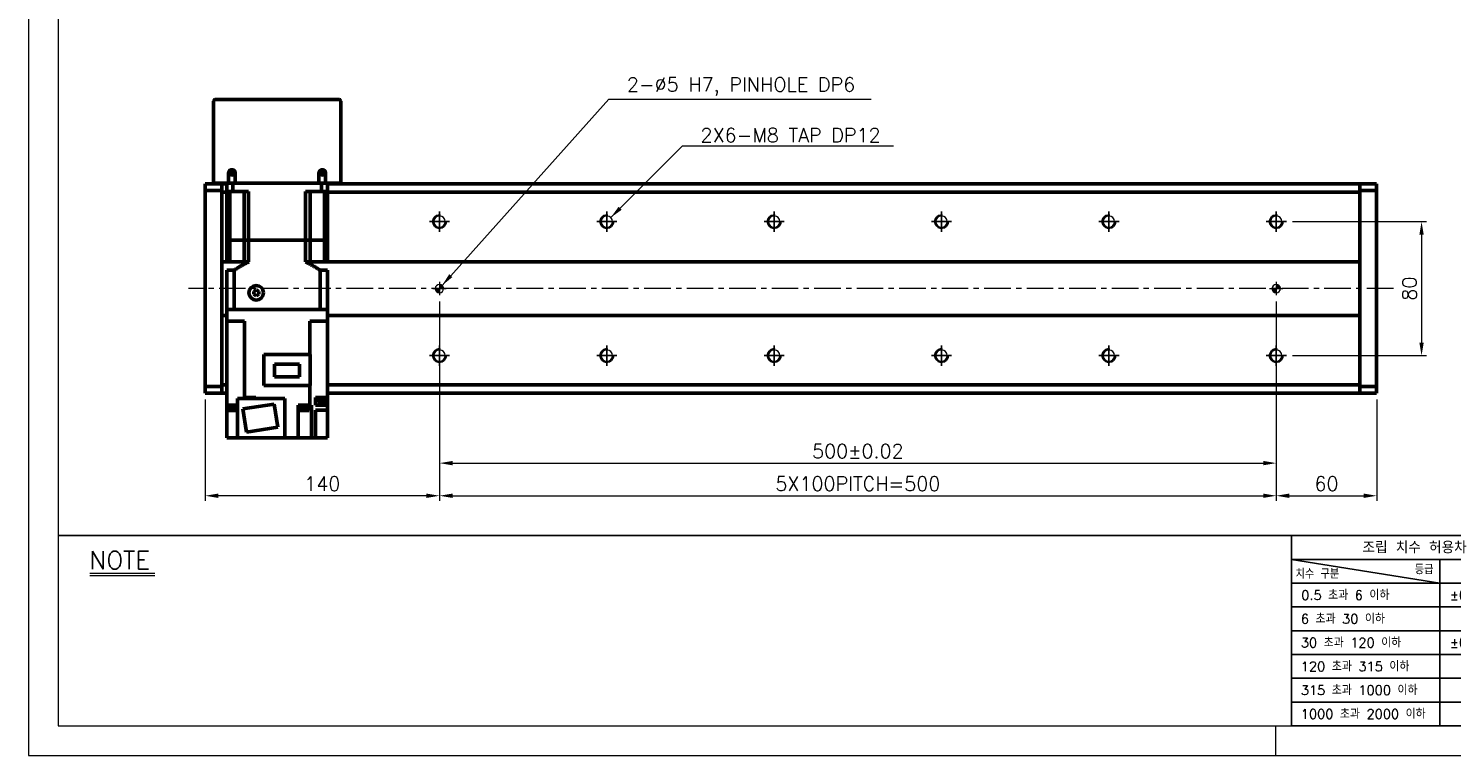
# Model space of a CAD drawing. Header units: millimetres. Extents: x 46891 to 50037, y 6223 to 9583.
# Tile 1 of 5: x 48547 to 49397, y 8529 to 8963. Entities that reach past the tile are written whole.
import ezdxf

# ---------------------------------------------------------------- set-up
doc = ezdxf.new("R2010")
doc.units = ezdxf.units.MM
doc.header["$LTSCALE"] = 0.5
doc.linetypes.add('CENTER', pattern=[50.8, 31.75, -6.35, 6.35, -6.35])
doc.layers.get('0').update_dxf_attribs({"lineweight": 20})
for name, color, linetype, lineweight in [('1', 1, 'CENTER', 13), ('4', 4, 'Continuous', 13), ('외형선(ISO)', 7, 'Continuous', 50)]:
    doc.layers.add(name, color=color, linetype=linetype, lineweight=lineweight)
for name, color, linetype in [('3', 3, 'Continuous'), ('C', 1, 'CENTER'), ('DIM', 4, 'Continuous')]:
    doc.layers.add(name, color=color, linetype=linetype)
doc.styles.add('DSR TEXT', font='romans.shx', dxfattribs={"bigfont": 'whgtxt.shx'})
doc.styles.get("Standard").update_dxf_attribs({"font": 'romans.shx', "bigfont": 'whgtxt.shx'})
doc.dimstyles.new('DSR', dxfattribs={"dimscale": 2, "dimtxt": 3, "dimasz": 3, "dimexe": 0.5, "dimexo": 0.5, "dimgap": 0.5, "dimtad": 1, "dimdsep": 46, "dimtxsty": 'Standard', "dimcen": 2.5, "dimclrd": 4, "dimclre": 4, "dimclrt": 2, "dimadec": 0, "dimazin": 2, "dimtfac": 1, "dimtmove": 0, "dimatfit": 3, "dimfxl": 0, "dimlwd": -1, "dimlwe": -1, "dimarcsym": 0})

# ---------------------------------------------------------------- blocks, each defined once
blk = doc.blocks.new('A$C13F00394')
for p, q in [((-202.34, 25.67), (-191.42, 25.67)), ((-202.34, 25.3), (-191.42, 25.3))]:
    blk.add_line(p, q)
at = {"layer": '3'}
for p, q in [((0, 32), (-207.68, 32)), ((0, 32), (202.32, 32)), ((0, 32), (0, 0)), ((0, 28), (25, 24)), ((43.43, 28), (0, 28)), ((25, 28), (25, 0)), ((43.43, 24), (0, 24)), ((43.43, 20), (0, 20)), ((43.43, 16), (0, 16)), ((0, 12), (129.32, 12)), ((43.43, 8), (0, 8)), ((43.43, 4), (0, 4)), ((0, 0), (202.32, 0))]:
    blk.add_line(p, q, dxfattribs=at)
at = {"color": 0, "style": 'DSR TEXT'}
for s, height, p in [('조립 치수 허용차', 2, (11.97, 29.02)), ('치수 구분', 1.5, (0.69, 24.78)), ('등급', 1.5, (20.77, 25.52)), (' 0.5 초과 6 이하', 1.6, (0.56, 21.19)), (' 6 초과 30 이하', 1.6, (0.49, 17.19)), (' 30 초과 120 이하', 1.6, (0.49, 13.19)), (' 120 초과 315 이하', 1.6, (0.49, 9.19)), (' 315 초과 1000 이하', 1.6, (0.49, 5.19)), (' 1000 초과 2000 이하', 1.6, (0.49, 1.19))]:
    blk.add_text(s, height=height, dxfattribs=at).set_placement(p)
at = {"color": 0, "char_height": 1.6, "attachment_point": 5, "style": 'DSR TEXT'}
for s, insert in [('%%P0.05', (29.85, 22)), ('%%P0.15', (29.85, 14))]:
    blk.add_mtext(s, dxfattribs=dict(at, insert=insert))
at = {"layer": '4', "color": 0, "style": 'DSR TEXT'}
blk.add_text('NOTE', height=3, dxfattribs=at).set_placement((-202.39, 26.38))
blk = doc.blocks.new('A$C1C1952E1')
at = {"color": 1}
blk.add_lwpolyline([(0, 0), (420, 0), (420, 297), (0, 297)], close=True, dxfattribs=at)
at = {"color": 3}
blk.add_lwpolyline([(5, 5), (415, 5), (415, 292), (5, 292)], close=True, dxfattribs=at)
blk = doc.blocks.new('A$C33E56CC6')
h = blk.add_hatch()
h.set_pattern_fill('ANSI31', color=256, style=0)
h.set_pattern_definition([(45, (-7065.45672, -6508.5399), (-0.0883883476, 0.0883883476), [])])
h.paths.add_polyline_path([(4, 6.5, 0.414214), (1.5, 4), (4, 4)])
h.paths.add_polyline_path([(6.5, 4), (4, 4), (4, 1.5, 0.414214)])
blk.add_circle((4, 4), 2.5)
at = {"layer": '1'}
for p, q in [((0, 4), (8, 4)), ((4, 0), (4, 8))]:
    blk.add_line(p, q, dxfattribs=at)
blk = doc.blocks.new('tap8')
blk.add_circle((0, 0), 3.4)
at = {"layer": 'C', "color": 1, "linetype": 'CENTER'}
for p, q in [((-6.05, 0), (6.05, 0)), ((0, -6.05), (0, 6.05))]:
    blk.add_line(p, q, dxfattribs=at)
at = {"layer": 'DIM', "color": 3}
blk.add_arc((0, 0), 4, 263.84551, 189.43144, dxfattribs=at)
blk = doc.blocks.new('*D120')
at = {"color": 1, "linetype": 'ByBlock'}
for p, q in [((48792.26, 8800.17), (48792.26, 8700.58)), ((49292.26, 8800.17), (49292.26, 8700.58)), ((48800.06, 8703.58), (49284.46, 8703.58))]:
    blk.add_line(p, q, dxfattribs=at)
at = {"color": 1}
for points in [[(48800.06, 8704.88), (48800.06, 8702.28), (48792.26, 8703.58)], [(49284.46, 8704.88), (49284.46, 8702.28), (49292.26, 8703.58)]]:
    blk.add_solid(points, dxfattribs=at)
at = {"layer": 'Defpoints', "color": 0}
for p in [(48792.26, 8803.77), (49292.26, 8803.77), (49292.26, 8703.58)]:
    blk.add_point(p, dxfattribs=at)
at = {"color": 3, "insert": (49042.26, 8710.78), "char_height": 8.4, "attachment_point": 5, "style": 'DSR TEXT'}
blk.add_mtext('500%%P0.02', dxfattribs=at)
blk = doc.blocks.new('*D122')
at = {"color": 1, "linetype": 'ByBlock'}
for p, q in [((49292.26, 8756.56), (49292.26, 8681.1)), ((49352.26, 8741.67), (49352.26, 8681.1)), ((49300.06, 8684.1), (49344.46, 8684.1))]:
    blk.add_line(p, q, dxfattribs=at)
at = {"color": 1}
for points in [[(49300.06, 8685.4), (49300.06, 8682.8), (49292.26, 8684.1)], [(49344.46, 8685.4), (49344.46, 8682.8), (49352.26, 8684.1)]]:
    blk.add_solid(points, dxfattribs=at)
at = {"layer": 'Defpoints', "color": 0}
for p in [(49292.26, 8760.16), (49352.26, 8745.27), (49352.26, 8684.1)]:
    blk.add_point(p, dxfattribs=at)
at = {"color": 3, "insert": (49322.26, 8691.3), "char_height": 8.4, "attachment_point": 5, "style": 'DSR TEXT'}
blk.add_mtext('60', dxfattribs=at)
blk = doc.blocks.new('*D124')
at = {"color": 1, "linetype": 'ByBlock'}
for p, q in [((48792.26, 8800.17), (48792.26, 8681.1)), ((48652.26, 8741.67), (48652.26, 8681.1)), ((48784.46, 8684.1), (48660.06, 8684.1))]:
    blk.add_line(p, q, dxfattribs=at)
at = {"color": 1}
for points in [[(48660.06, 8685.4), (48660.06, 8682.8), (48652.26, 8684.1)], [(48784.46, 8685.4), (48784.46, 8682.8), (48792.26, 8684.1)]]:
    blk.add_solid(points, dxfattribs=at)
at = {"layer": 'Defpoints', "color": 0}
for p in [(48792.26, 8803.77), (48652.26, 8745.27), (48652.26, 8684.1)]:
    blk.add_point(p, dxfattribs=at)
at = {"color": 3, "insert": (48722.26, 8691.3), "char_height": 8.4, "attachment_point": 5, "style": 'DSR TEXT'}
blk.add_mtext('140', dxfattribs=at)
blk = doc.blocks.new('*D125')
at = {"color": 1, "linetype": 'ByBlock'}
for p, q in [((48792.26, 8758.12), (48792.26, 8681.1)), ((49292.26, 8758.12), (49292.26, 8681.1)), ((48800.06, 8684.1), (49284.46, 8684.1))]:
    blk.add_line(p, q, dxfattribs=at)
at = {"color": 1}
for points in [[(48800.06, 8685.4), (48800.06, 8682.8), (48792.26, 8684.1)], [(49284.46, 8685.4), (49284.46, 8682.8), (49292.26, 8684.1)]]:
    blk.add_solid(points, dxfattribs=at)
at = {"layer": 'Defpoints', "color": 0}
for p in [(48792.26, 8761.72), (49292.26, 8761.72), (49292.26, 8684.1)]:
    blk.add_point(p, dxfattribs=at)
at = {"color": 3, "insert": (49042.26, 8691.3), "char_height": 8.4, "attachment_point": 5, "style": 'DSR TEXT'}
blk.add_mtext('5X100PITCH=500', dxfattribs=at)
blk = doc.blocks.new('*D126')
at = {"color": 1, "linetype": 'ByBlock'}
for p, q in [((49301.9, 8847.77), (49382.09, 8847.77)), ((49379.09, 8839.97), (49379.09, 8775.57)), ((49301.9, 8767.77), (49382.09, 8767.77))]:
    blk.add_line(p, q, dxfattribs=at)
at = {"color": 1}
for points in [[(49377.79, 8839.97), (49380.39, 8839.97), (49379.09, 8847.77)], [(49377.79, 8775.57), (49380.39, 8775.57), (49379.09, 8767.77)]]:
    blk.add_solid(points, dxfattribs=at)
at = {"layer": 'Defpoints', "color": 0}
for p in [(49298.3, 8847.77), (49298.3, 8767.77), (49379.09, 8767.77)]:
    blk.add_point(p, dxfattribs=at)
at = {"color": 3, "insert": (49371.89, 8807.77), "char_height": 8.4, "attachment_point": 5, "rotation": 90, "style": 'DSR TEXT'}
blk.add_mtext('80', dxfattribs=at)

msp = doc.modelspace()

# ---------------------------------------------------------------- linework, layer by layer
at = {"color": 1}
msp.add_line((49291.79097, 8546.73646), (49291.79097, 8528.99552), dxfattribs=at)
at = {"layer": '1'}
msp.add_line((49362.25573, 8807.77108), (48642.25573, 8807.77108), dxfattribs=at)
at = {"layer": '3'}
msp.add_line((49301.30912, 8546.73646), (50019.16967, 8546.73646), dxfattribs=at)
at = {"layer": '외형선(ISO)'}
for p, q in [((48658.25573, 8920.77108), (48732.25573, 8920.77108)), ((48657.25573, 8870.77108), (48657.25573, 8919.77108)), ((48733.25573, 8919.77108), (48733.25573, 8870.77108)), ((48652.25573, 8869.3924), (48652.25573, 8870.27108)), ((48662.25573, 8870.27108), (48652.25573, 8870.27108)), ((48652.25573, 8869.3924), (48652.25573, 8866.27108)), ((48657.25573, 8870.77108), (48658.25573, 8870.77108)), ((48658.25573, 8870.77108), (48666.25573, 8870.77108)), ((48662.25573, 8869.3924), (48662.25573, 8870.27108)), ((48665.25573, 8870.27108), (48662.25573, 8870.27108)), ((48662.25573, 8870.27108), (48662.25573, 8869.3924)), ((48662.25573, 8869.3924), (48662.25573, 8865.27108)), ((48662.25573, 8866.27108), (48662.25573, 8869.3924)), ((48665.25573, 8870.77108), (48665.25573, 8865.77108)), ((48666.25573, 8876.77108), (48666.25573, 8870.77108)), ((48666.25573, 8870.77108), (48670.25573, 8870.77108)), ((48668.79822, 8870.77108), (48668.79822, 8865.77108)), ((48670.25573, 8870.77108), (48670.25573, 8876.77108)), ((48670.25573, 8870.77108), (48720.25573, 8870.77108)), ((48720.25573, 8876.77108), (48720.25573, 8870.77108)), ((48720.25573, 8870.77108), (48724.25573, 8870.77108)), ((48721.71325, 8870.77108), (48721.71325, 8865.77108)), ((48724.25573, 8870.77108), (48724.25573, 8876.77108)), ((48724.25573, 8870.77108), (48732.25573, 8870.77108)), ((48725.25573, 8870.77108), (48725.25573, 8865.77108)), ((49342.25573, 8870.27108), (48725.25573, 8870.27108)), ((48732.25573, 8870.77108), (48733.25573, 8870.77108)), ((49342.25573, 8870.27108), (49342.25573, 8869.3924)), ((49342.25573, 8869.3924), (49342.25573, 8870.27108)), ((49342.25573, 8870.27108), (49352.25573, 8870.27108)), ((49342.25573, 8865.27108), (49342.25573, 8869.3924)), ((49342.25573, 8869.3924), (49342.25573, 8866.27108)), ((49352.25573, 8870.27108), (49352.25573, 8869.3924)), ((49352.25573, 8866.27108), (49352.25573, 8869.3924)), ((48652.25573, 8866.27108), (48652.25573, 8749.27108)), ((48662.25573, 8866.27108), (48652.25573, 8866.27108)), ((48662.25573, 8865.27108), (48662.25573, 8823.77108)), ((48665.25573, 8865.27108), (48662.25573, 8865.27108)), ((48668.79822, 8865.77108), (48665.25573, 8865.77108)), ((48665.25573, 8836.77108), (48665.25573, 8865.77108)), ((48666.96815, 8865.77108), (48666.96815, 8836.77108)), ((48668.79822, 8865.77108), (48678.21901, 8865.77108)), ((48675.50573, 8865.77108), (48675.50573, 8836.77108)), ((48678.21901, 8836.77108), (48678.21901, 8865.77108)), ((48712.29246, 8865.77108), (48721.71325, 8865.77108)), ((48712.29246, 8836.77108), (48712.29246, 8865.77108)), ((48715.00573, 8865.77108), (48715.00573, 8836.77108)), ((48725.25573, 8865.77108), (48721.71325, 8865.77108)), ((48723.54332, 8865.77108), (48723.54332, 8836.77108)), ((48725.25573, 8836.77108), (48725.25573, 8865.77108)), ((49342.25573, 8865.27108), (48725.25573, 8865.27108)), ((49342.25573, 8866.27108), (49352.25573, 8866.27108)), ((49342.25573, 8823.77108), (49342.25573, 8865.27108)), ((49352.25573, 8749.27108), (49352.25573, 8866.27108)), ((48665.25573, 8836.77108), (48666.96815, 8836.77108)), ((48666.96815, 8836.77108), (48665.25573, 8836.77108)), ((48665.25573, 8836.77108), (48665.25573, 8823.77108)), ((48666.96815, 8836.77108), (48670.50573, 8836.77108)), ((48666.96815, 8836.77108), (48670.50573, 8836.77108)), ((48666.96815, 8836.77108), (48666.96815, 8823.77108)), ((48670.50573, 8836.77108), (48675.50573, 8836.77108)), ((48670.50573, 8836.77108), (48675.50573, 8836.77108)), ((48675.50573, 8836.77108), (48678.21901, 8836.77108)), ((48678.21901, 8836.77108), (48675.50573, 8836.77108)), ((48675.50573, 8836.77108), (48675.50573, 8823.77108)), ((48678.21901, 8836.77108), (48712.29246, 8836.77108)), ((48678.21901, 8836.77108), (48712.29246, 8836.77108)), ((48678.21901, 8836.77108), (48678.21901, 8823.77108)), ((48712.29246, 8836.77108), (48715.00573, 8836.77108)), ((48715.00573, 8836.77108), (48712.29246, 8836.77108)), ((48712.29246, 8836.77108), (48712.29246, 8823.77108)), ((48715.00573, 8836.77108), (48720.00573, 8836.77108)), ((48715.00573, 8836.77108), (48720.00573, 8836.77108)), ((48715.00573, 8836.77108), (48715.00573, 8823.77108)), ((48720.00573, 8836.77108), (48723.54332, 8836.77108)), ((48720.00573, 8836.77108), (48723.54332, 8836.77108)), ((48723.54332, 8836.77108), (48725.25573, 8836.77108)), ((48725.25573, 8836.77108), (48723.54332, 8836.77108)), ((48723.54332, 8836.77108), (48723.54332, 8823.77108)), ((48725.25573, 8836.77108), (48725.25573, 8823.77108)), ((48662.25573, 8823.77108), (48662.25573, 8822.91753)), ((48662.25573, 8823.77108), (48665.25573, 8823.77108)), ((48662.25573, 8822.91753), (48662.25573, 8822.56398)), ((48662.25573, 8822.56398), (48662.25573, 8792.97819)), ((48662.25573, 8792.97819), (48662.25573, 8822.56398)), ((48666.96815, 8823.77108), (48665.25573, 8823.77108)), ((48669.5604, 8818.77108), (48665.25573, 8818.77108)), ((48665.25573, 8818.77108), (48665.25573, 8795.27108)), ((48666.96815, 8823.77108), (48675.50573, 8823.77108)), ((48669.5604, 8818.77108), (48669.5604, 8795.27108)), ((48678.21901, 8823.77108), (48675.50573, 8823.77108)), ((48715.00573, 8823.77108), (48712.29246, 8823.77108)), ((48723.54332, 8823.77108), (48715.00573, 8823.77108)), ((48725.25573, 8818.77108), (48720.95106, 8818.77108)), ((48720.95106, 8818.77108), (48720.95106, 8795.27108)), ((48725.25573, 8823.77108), (48723.54332, 8823.77108)), ((48725.25573, 8823.77108), (49342.25573, 8823.77108)), ((48725.25573, 8818.77108), (48725.25573, 8795.27108)), ((49342.25573, 8822.91753), (49342.25573, 8823.77108)), ((49342.25573, 8822.56398), (49342.25573, 8822.91753)), ((49342.25573, 8792.97819), (49342.25573, 8822.56398)), ((49342.25573, 8822.56398), (49342.25573, 8792.97819)), ((48681.25573, 8806.13711), (48682.75573, 8807.00313)), ((48681.25573, 8804.40506), (48681.25573, 8806.13711)), ((48682.75573, 8803.53903), (48681.25573, 8804.40506)), ((48682.75573, 8807.00313), (48684.25573, 8806.13711)), ((48684.25573, 8804.40506), (48682.75573, 8803.53903)), ((48684.25573, 8806.13711), (48684.25573, 8804.40506)), ((48662.25573, 8792.97819), (48662.25573, 8792.62464)), ((48662.25573, 8792.62464), (48662.25573, 8791.77108)), ((48665.25573, 8788.27108), (48665.25573, 8795.27108)), ((48665.2602, 8795.27108), (48665.25573, 8795.27108)), ((48669.55518, 8795.27108), (48665.2602, 8795.27108)), ((48669.5604, 8795.27108), (48669.55518, 8795.27108)), ((48669.5604, 8795.27108), (48720.95106, 8795.27108)), ((48720.75573, 8795.27108), (48669.75573, 8795.27108)), ((48720.95628, 8795.27108), (48720.95106, 8795.27108)), ((48725.25126, 8795.27108), (48720.95628, 8795.27108)), ((48725.25573, 8795.27108), (48725.25126, 8795.27108)), ((48725.25573, 8788.27108), (48725.25573, 8795.27108)), ((49342.25573, 8792.62464), (49342.25573, 8792.97819)), ((49342.25573, 8791.77108), (49342.25573, 8792.62464)), ((48662.25573, 8791.77108), (48662.25573, 8750.27108)), ((48665.25573, 8791.77108), (48662.25573, 8791.77108)), ((48665.25573, 8788.27108), (48665.25573, 8738.17108)), ((48665.25573, 8788.27108), (48669.75573, 8788.27108)), ((48675.69636, 8788.27108), (48669.75573, 8788.27108)), ((48675.69636, 8788.27108), (48675.69636, 8742.67108)), ((48720.75573, 8788.27108), (48714.8151, 8788.27108)), ((48714.8151, 8788.27108), (48714.8151, 8768.37108)), ((48720.75573, 8788.27108), (48725.25573, 8788.27108)), ((49342.25573, 8791.77108), (48725.25573, 8791.77108)), ((48725.25573, 8788.27108), (48725.25573, 8742.67108)), ((49342.25573, 8750.27108), (49342.25573, 8791.77108)), ((48715.05573, 8768.37108), (48687.25573, 8768.37108)), ((48687.25573, 8768.37108), (48687.25573, 8750.02108)), ((48715.05573, 8768.37108), (48715.05573, 8750.02108)), ((48693.60573, 8762.59608), (48693.60573, 8755.14608)), ((48708.70573, 8762.59608), (48693.60573, 8762.59608)), ((48708.70573, 8755.14608), (48708.70573, 8762.59608)), ((48662.25573, 8750.27108), (48662.25573, 8746.14976)), ((48662.25573, 8750.27108), (48665.25573, 8750.27108)), ((48687.25573, 8750.02108), (48715.05573, 8750.02108)), ((48693.60573, 8755.14608), (48708.70573, 8755.14608)), ((48714.8151, 8738.17108), (48714.8151, 8750.02108)), ((48725.25573, 8750.27108), (49342.25573, 8750.27108)), ((49342.25573, 8746.14976), (49342.25573, 8750.27108)), ((48652.25573, 8749.27108), (48652.25573, 8746.14976)), ((48662.25573, 8749.27108), (48652.25573, 8749.27108)), ((48652.25573, 8745.27108), (48652.25573, 8746.14976)), ((48662.25573, 8745.27108), (48652.25573, 8745.27108)), ((48662.25573, 8746.14976), (48662.25573, 8749.27108)), ((48662.25573, 8745.27108), (48662.25573, 8746.14976)), ((48662.25573, 8746.14976), (48662.25573, 8745.27108)), ((48665.25573, 8745.27108), (48662.25573, 8745.27108)), ((48665.25573, 8742.67108), (48665.22082, 8742.67108)), ((48665.22082, 8742.67108), (48665.22082, 8741.97108)), ((48665.22082, 8741.97108), (48665.25573, 8741.97108)), ((48699.95573, 8742.17108), (48671.55573, 8742.17108)), ((48671.55573, 8718.67108), (48671.55573, 8742.17108)), ((48675.29706, 8742.67108), (48674.97893, 8742.67108)), ((48674.97893, 8742.67108), (48674.97893, 8742.17108)), ((48675.29706, 8742.67108), (48675.69636, 8742.67108)), ((48675.64298, 8742.67108), (48675.64298, 8742.17108)), ((48675.69636, 8742.67108), (48678.14045, 8742.67108)), ((48679.04552, 8742.67108), (48678.14045, 8742.67108)), ((48679.04552, 8742.67108), (48682.45573, 8742.67108)), ((48681.54298, 8742.67108), (48681.54298, 8742.17108)), ((48682.45573, 8742.67108), (48682.45573, 8742.17108)), ((48699.95573, 8718.67108), (48699.95573, 8742.17108)), ((48719.69575, 8742.67108), (48718.25573, 8742.67108)), ((48718.25573, 8738.17108), (48718.25573, 8742.67108)), ((48719.39065, 8742.67108), (48719.39065, 8741.97108)), ((48719.39065, 8741.97108), (48725.29065, 8741.97108)), ((48719.54065, 8741.97108), (48719.54065, 8739.97108)), ((48719.69575, 8742.67108), (48725.25573, 8742.67108)), ((48725.14065, 8741.97108), (48725.14065, 8739.97108)), ((49342.25573, 8745.27108), (48725.25573, 8745.27108)), ((48725.29065, 8742.67108), (48725.25573, 8742.67108)), ((48725.25573, 8741.97108), (48725.25573, 8738.17108)), ((48725.29065, 8742.67108), (48725.29065, 8741.97108)), ((49342.25573, 8749.27108), (49342.25573, 8746.14976)), ((49342.25573, 8749.27108), (49352.25573, 8749.27108)), ((49342.25573, 8746.14976), (49342.25573, 8745.27108)), ((49342.25573, 8745.27108), (49342.25573, 8746.14976)), ((49342.25573, 8745.27108), (49352.25573, 8745.27108)), ((49352.25573, 8746.14976), (49352.25573, 8749.27108)), ((49352.25573, 8746.14976), (49352.25573, 8745.27108)), ((48665.25573, 8738.17108), (48665.25573, 8718.67108)), ((48665.25573, 8738.17108), (48670.81571, 8738.17108)), ((48665.76702, 8738.17108), (48665.76702, 8737.67108)), ((48665.76702, 8737.67108), (48671.55573, 8737.67108)), ((48665.81702, 8737.67108), (48665.81702, 8736.97108)), ((48665.81702, 8736.97108), (48671.55573, 8736.97108)), ((48665.96702, 8736.97108), (48665.96702, 8734.97108)), ((48665.96702, 8734.97108), (48671.55573, 8734.97108)), ((48671.55573, 8738.17108), (48670.81571, 8738.17108)), ((48693.54373, 8738.87103), (48674.77765, 8735.89877)), ((48674.77765, 8735.89877), (48676.96773, 8722.07114)), ((48695.73381, 8725.04339), (48693.54373, 8738.87103)), ((48707.75573, 8738.17108), (48714.8151, 8738.17108)), ((48707.75573, 8718.67108), (48707.75573, 8738.17108)), ((48708.55169, 8738.17108), (48708.55169, 8737.67108)), ((48708.55169, 8737.67108), (48714.55169, 8737.67108)), ((48708.60169, 8737.67108), (48708.60169, 8736.97108)), ((48708.60169, 8736.97108), (48714.50169, 8736.97108)), ((48708.75169, 8736.97108), (48708.75169, 8734.97108)), ((48708.75169, 8734.97108), (48714.35169, 8734.97108)), ((48714.35169, 8736.97108), (48714.35169, 8734.97108)), ((48714.50169, 8737.67108), (48714.50169, 8736.97108)), ((48714.55169, 8738.17108), (48714.55169, 8737.67108)), ((48714.8151, 8738.17108), (48715.21441, 8738.17108)), ((48715.76381, 8738.17108), (48715.21441, 8738.17108)), ((48715.76381, 8718.67108), (48715.76381, 8738.17108)), ((48718.25573, 8738.17108), (48719.69575, 8738.17108)), ((48719.69575, 8735.17108), (48718.25573, 8735.17108)), ((48718.25573, 8718.67108), (48718.25573, 8735.17108)), ((48719.54065, 8739.97108), (48725.14065, 8739.97108)), ((48725.25573, 8738.17108), (48719.69575, 8738.17108)), ((48719.69575, 8735.17108), (48725.25573, 8735.17108)), ((48725.25573, 8735.17108), (48725.25573, 8738.17108)), ((48725.25573, 8718.67108), (48725.25573, 8735.17108)), ((48676.96773, 8722.07114), (48695.73381, 8725.04339)), ((48665.25573, 8718.67108), (48669.25573, 8718.67108)), ((48671.55573, 8718.67108), (48669.25573, 8718.67108)), ((48671.55573, 8718.67108), (48699.95573, 8718.67108)), ((48699.95573, 8718.67108), (48707.75573, 8718.67108)), ((48711.25573, 8718.67108), (48707.75573, 8718.67108)), ((48711.25573, 8718.67108), (48715.76381, 8718.67108)), ((48718.25573, 8718.67108), (48715.76381, 8718.67108)), ((48721.75573, 8718.67108), (48718.25573, 8718.67108)), ((48721.75573, 8718.67108), (48725.25573, 8718.67108))]:
    msp.add_line(p, q, dxfattribs=at)
for centre, radius in [((48668.25573, 8876.77108), 1.2295), ((48722.25573, 8876.77108), 1.2295), ((48682.75573, 8805.27108), 4.35)]:
    msp.add_circle(centre, radius, dxfattribs=at)
for centre, radius, start, end in [((48658.25573, 8919.77108), 1, 90, 180), ((48732.25573, 8919.77108), 1, 0, 90), ((48668.25573, 8876.77108), 2, 0, 180), ((48722.25573, 8876.77108), 2, 0, 180)]:
    msp.add_arc(centre, radius, start, end, dxfattribs=at)
for points, weights in [([(48669.5604, 8818.77108), (48674.18222, 8821.77765), (48678.21901, 8823.77108)], [1.35251798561, 1.41367336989, 1.45736434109]), ([(48712.29246, 8823.77108), (48716.32924, 8821.77765), (48720.95106, 8818.77108)], [1.45736434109, 1.41367336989, 1.35251798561])]:
    msp.add_rational_spline(points, weights, degree=2, dxfattribs=at)

# ---------------------------------------------------------------- block references
at = {"xscale": 3.548188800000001, "yscale": 3.548188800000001, "zscale": 3.548188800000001}
for name, p in [('A$C1C1952E1', (48546.67132, 8528.99552)), ('A$C13F00394', (49301.30913, 8546.73646))]:
    msp.add_blockref(name, p, dxfattribs=at)
at = {"xscale": -1}
for name, p, rotation in [('tap8', (48792.25573, 8847.77108), 90), ('tap8', (48892.25573, 8847.77108), 90), ('tap8', (48992.25573, 8847.77108), 90), ('tap8', (49092.25573, 8847.77108), 90), ('tap8', (49192.25573, 8847.77108), 90), ('tap8', (49292.25573, 8847.77108), 90), ('A$C33E56CC6', (48788.25573, 8811.77108), 180), ('A$C33E56CC6', (49288.25573, 8811.77108), 180), ('tap8', (48792.25573, 8767.77108), 90), ('tap8', (48892.25573, 8767.77108), 90), ('tap8', (48992.25573, 8767.77108), 90), ('tap8', (49092.25573, 8767.77108), 90), ('tap8', (49192.25573, 8767.77108), 90), ('tap8', (49292.25573, 8767.77108), 90)]:
    msp.add_blockref(name, p, dxfattribs=dict(at, rotation=rotation))

# ---------------------------------------------------------------- texts
at = {"color": 3, "char_height": 8.4, "attachment_point": 1, "style": 'DSR TEXT'}
for s, insert in [('2-%%C5 H7, PINHOLE DP6', (48904.24534, 8933.87582)), ('2X6-M8 TAP DP12', (48948.22841, 8903.62359))]:
    msp.add_mtext(s, dxfattribs=dict(at, insert=insert))

# ---------------------------------------------------------------- dimensions: what is measured, and where the dimension line sits
dim = msp.add_linear_dim(base=(49379.09427, 8767.77108), p1=(49298.3027, 8847.77108), p2=(49298.3027, 8767.77108), angle=270, dimstyle='DSR', override={"dimscale": 3, "dimtxt": 2.8, "dimasz": 2.600136, "dimexe": 1, "dimexo": 1.2, "dimgap": 1, "dimdec": 4, "dimtxsty": 'DSR TEXT', "dimclrd": 1, "dimclre": 1, "dimclrt": 3, "dimtdec": 4, "dimtix": 1})
dim.commit()
dim.dimension.update_dxf_attribs({"geometry": '*D126', "text_midpoint": (49371.89427, 8807.77108)})
dim = msp.add_linear_dim(base=(48652.25573, 8684.09648), p1=(48792.25573, 8803.77108), p2=(48652.25573, 8745.27108), dimstyle='DSR', override={"dimscale": 3, "dimtxt": 2.8, "dimasz": 2.600136, "dimexe": 1, "dimexo": 1.2, "dimgap": 1, "dimdec": 4, "dimtxsty": 'DSR TEXT', "dimclrd": 1, "dimclre": 1, "dimclrt": 3, "dimtdec": 4, "dimtix": 1})
dim.commit()
dim.dimension.update_dxf_attribs({"geometry": '*D124', "text_midpoint": (48722.25573, 8691.29648)})
for base, p1, p2, text, picture, middle in [((49292.25573, 8703.579), (48792.25573, 8803.77108), (49292.25573, 8803.77108), '<>%%P0.02', '*D120', (49042.25573, 8710.779)), ((49292.25573, 8684.09648), (48792.25573, 8761.72411), (49292.25573, 8761.72411), '5X100PITCH=<>', '*D125', (49042.25573, 8691.29648))]:
    dim = msp.add_linear_dim(base=base, p1=p1, p2=p2, text=text, dimstyle='DSR', override={"dimscale": 3, "dimtxt": 2.8, "dimasz": 2.600136, "dimexe": 1, "dimexo": 1.2, "dimgap": 1, "dimdec": 4, "dimtxsty": 'DSR TEXT', "dimclrd": 1, "dimclre": 1, "dimclrt": 3, "dimtdec": 4, "dimtix": 1})
    dim.commit()
    dim.dimension.update_dxf_attribs({"geometry": picture, "text_midpoint": middle})
dim = msp.add_linear_dim(base=(49352.25573, 8684.09648), p1=(49292.25573, 8760.15944), p2=(49352.25573, 8745.27108), dimstyle='DSR', override={"dimscale": 3, "dimtxt": 2.8, "dimasz": 2.600136, "dimexe": 1, "dimexo": 1.2, "dimgap": 1, "dimdec": 4, "dimtxsty": 'DSR TEXT', "dimclrd": 1, "dimclre": 1, "dimclrt": 3, "dimtdec": 4, "dimtix": 1})
dim.commit()
dim.dimension.update_dxf_attribs({"geometry": '*D122', "text_midpoint": (49322.25573, 8684.09648), "dimtype": 160})

# ---------------------------------------------------------------- leaders
at = {"annotation_type": 0, "has_hookline": 1, "hookline_direction": 0}
for points, text_width in [([(48793.83411, 8809.70983), (48893.44493, 8920.87582), (48901.24534, 8920.87582)], 145.875), ([(48894.63682, 8850.1981), (48937.428, 8892.95591), (48945.22841, 8892.95591)], 115.25)]:
    msp.add_leader(points, dimstyle='DSR', override={"dimscale": 3, "dimtxt": 2.8, "dimasz": 2.600136, "dimexe": 1, "dimexo": 1.2, "dimgap": 1, "dimdec": 4, "dimtxsty": 'DSR TEXT', "dimclrd": 1, "dimclre": 1, "dimclrt": 3, "dimtdec": 4, "dimtix": 1}, dxfattribs=dict(at, text_width=text_width))

doc.saveas('drawing.dxf')
